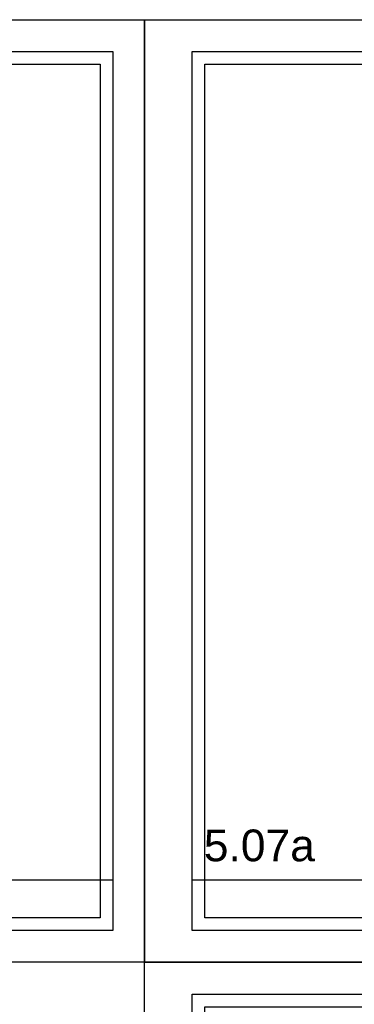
# Model space of a CAD drawing. Header units: metres. Extents: x 135527 to 1530300, y -118103 to -69281.
# Tile 48 of 89: x 154716 to 155243, y -105893 to -104342. Entities that reach past the tile are written whole.
import ezdxf

# ---------------------------------------------------------------- set-up
doc = ezdxf.new("R2010")
doc.units = ezdxf.units.M
doc.header["$LTSCALE"] = 0.1
doc.layers.get('DEFPOINTS').update_dxf_attribs({"color": 6})
doc.styles.add('NIO 1_100 klein', font='arial.ttf', dxfattribs={"height": 200})

# ---------------------------------------------------------------- blocks, each defined once
blk = doc.blocks.new('detailkader')
at = {"layer": 'DEFPOINTS'}
for points in [[(17.7, 1476.6), (2117.7, 1476.6), (2117.7, -8.4), (17.7, -8.4)], [(92.7, 1426.6), (2067.7, 1426.6), (2067.7, 41.6), (92.7, 41.6)], [(112.7, 1406.6), (2047.7, 1406.6), (2047.7, 61.6), (112.7, 61.6)], [(92.7, 121.6), (2067.7, 121.6), (2067.7, 41.6), (92.7, 41.6)]]:
    blk.add_lwpolyline(points, close=True, dxfattribs=at)
at = {"layer": 'DEFPOINTS', "style": 'NIO 1_100 klein'}
blk.add_attdef('DETAILNUMMER', (110.9, 150.7), '', height=50, dxfattribs=at)

msp = doc.modelspace()

# ---------------------------------------------------------------- block references
at = {"layer": 'DEFPOINTS'}
for p in [(152795.1, -105818.6), (154895.1, -107303.6)]:
    msp.add_blockref('detailkader', p, dxfattribs=at)
msp.add_blockref('detailkader', (154895.1, -105818.6), dxfattribs=at).add_auto_attribs({'DETAILNUMMER': '5.07a'})

doc.saveas('drawing.dxf')
